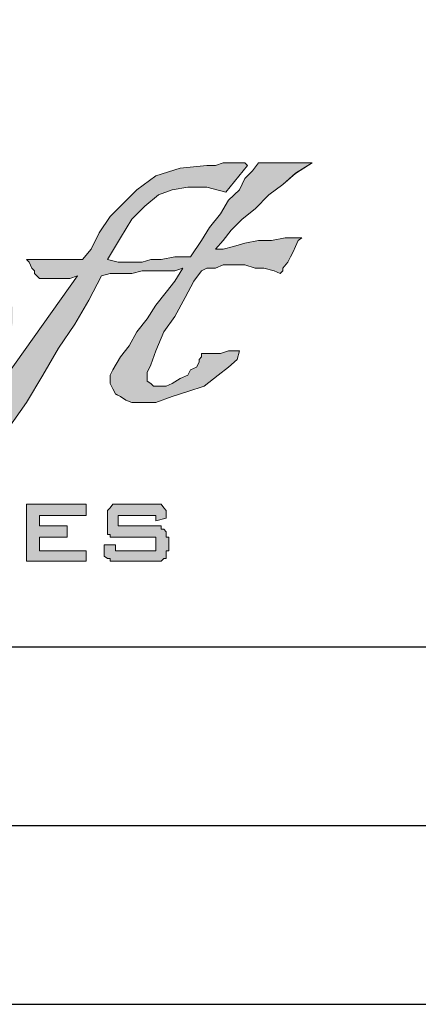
# Paper-space layout 'A4-H (Narrow)' of a CAD drawing. Header units: millimetres. Extents: x -4 to 293, y -4 to 206.
# Tile 12 of 16: x 137 to 148, y -4 to 24. Entities that reach past the tile are written whole.
import ezdxf

# ---------------------------------------------------------------- set-up
doc = ezdxf.new("R2010")
doc.units = ezdxf.units.MM
for name, color, linetype in [('Disegno1', 2, 'Continuous'), ('Tabella', 7, 'Continuous'), ('TabellaCampi', 2, 'Continuous'), ('TabellaIntestazioni', 1, 'Continuous')]:
    doc.layers.add(name, color=color, linetype=linetype)
doc.styles.get("Standard").update_dxf_attribs({"font": 'arial.ttf', "height": 3})

# ---------------------------------------------------------------- blocks, each defined once
blk = doc.blocks.new('L')
h = blk.add_hatch(color=5)
h.paths.add_polyline_path([(50.912, 9.696), (50.695, 9.334), (50.454, 9.021), (50.164, 8.659), (49.923, 8.274), (49.634, 7.912), (49.417, 7.526), (49.176, 7.213), (48.959, 6.852), (48.887, 6.707), (48.887, 6.466), (48.959, 6.321), (49.031, 6.177), (49.176, 6.104), (49.321, 6.008), (49.489, 5.935), (49.706, 5.935), (50.164, 5.935), (50.622, 6.104), (51.056, 6.249), (51.514, 6.393), (51.9, 6.707), (52.189, 6.924), (52.43, 7.141), (52.503, 7.382), (52.43, 7.382), (52.334, 7.382), (52.189, 7.382), (51.972, 7.31), (51.828, 7.31), (51.659, 7.31), (51.514, 7.31), (51.442, 7.31), (51.442, 7.213), (51.37, 7.141), (51.37, 7.068), (51.297, 6.924), (51.129, 6.852), (51.056, 6.707), (50.839, 6.61), (50.622, 6.466), (50.454, 6.393), (50.237, 6.393), (50.164, 6.393), (50.092, 6.393), (50.02, 6.466), (49.923, 6.538), (49.923, 6.707), (49.923, 6.779), (50.02, 6.996), (50.164, 7.382), (50.381, 7.912), (50.695, 8.346), (50.984, 8.876), (51.225, 9.334), (51.442, 9.624), (51.587, 9.696), (51.828, 9.696), (52.045, 9.792), (52.334, 9.792), (52.647, 9.792), (52.937, 9.696), (53.178, 9.696), (53.467, 9.624), (53.636, 9.551), (53.708, 9.624), (53.708, 9.696), (53.853, 9.865), (53.925, 10.009), (53.997, 10.154), (54.069, 10.299), (54.142, 10.467), (54.238, 10.54), (53.997, 10.54), (53.78, 10.54), (53.395, 10.467), (53.033, 10.467), (52.647, 10.395), (52.334, 10.299), (52.045, 10.226), (51.828, 10.226), (52.045, 10.467), (52.262, 10.757), (52.575, 11.07), (52.937, 11.359), (53.322, 11.745), (53.708, 12.034), (54.069, 12.348), (54.528, 12.637), (53.033, 12.637), (52.864, 12.42), (52.647, 12.203), (52.503, 11.89), (52.189, 11.6), (51.972, 11.215), (51.659, 10.829), (51.442, 10.467), (51.129, 10.009), (50.695, 10.009), (50.309, 9.937), (50.02, 9.937), (49.779, 9.865), (49.562, 9.865), (49.321, 9.865), (49.104, 9.865), (48.814, 9.937), (49.176, 10.54), (49.489, 11.07), (49.851, 11.432), (50.237, 11.745), (50.622, 11.89), (51.056, 11.962), (51.587, 11.962), (52.117, 11.817), (52.72, 12.565), (52.647, 12.637), (52.575, 12.637), (52.43, 12.637), (52.262, 12.637), (52.045, 12.637), (51.828, 12.565), (51.587, 12.565), (50.839, 12.492), (50.164, 12.275), (49.634, 11.89), (49.248, 11.504), (48.887, 11.142), (48.573, 10.684), (48.356, 10.226), (48.115, 9.937), (46.548, 9.937), (46.621, 9.865), (46.693, 9.696), (46.765, 9.624), (46.765, 9.551), (46.838, 9.479), (46.91, 9.407), (47.006, 9.407), (47.079, 9.407), (47.151, 9.407), (47.223, 9.407), (47.368, 9.407), (47.44, 9.407), (47.609, 9.407), (47.754, 9.407), (47.971, 9.479), (44.21, 4.2), (44.957, 3.597), (45.56, 4.441), (46.018, 5.188), (46.548, 5.935), (47.006, 6.707), (47.44, 7.454), (47.898, 8.129), (48.284, 8.804), (48.646, 9.479), (48.887, 9.551), (49.176, 9.551), (49.489, 9.551), (49.779, 9.624), (50.092, 9.624), (50.381, 9.624), (50.695, 9.624)])
h.paths.add_polyline_path([(46.548, 3.091), (48.212, 3.091), (48.212, 2.778), (46.91, 2.778), (46.91, 2.488), (47.681, 2.488), (47.681, 2.175), (46.91, 2.175), (46.91, 1.789), (48.212, 1.789), (48.212, 1.5), (46.548, 1.5)])
h.paths.add_polyline_path([(50.164, 2.778), (49.104, 2.778), (49.104, 2.488), (50.092, 2.488), (50.164, 2.488), (50.237, 2.488), (50.309, 2.488), (50.309, 2.392), (50.381, 2.392), (50.454, 2.32), (50.454, 2.247), (50.454, 2.175), (50.526, 2.175), (50.526, 2.103), (50.526, 1.886), (50.526, 1.789), (50.454, 1.789), (50.454, 1.717), (50.454, 1.645), (50.454, 1.572), (50.381, 1.572), (50.309, 1.5), (50.237, 1.5), (50.164, 1.5), (50.092, 1.5), (49.104, 1.5), (49.031, 1.5), (48.959, 1.5), (48.887, 1.5), (48.887, 1.572), (48.814, 1.572), (48.718, 1.645), (48.718, 1.717), (48.718, 1.789), (48.718, 1.886), (48.718, 1.958), (49.031, 1.958), (49.031, 1.789), (50.164, 1.789), (50.164, 2.175), (49.176, 2.175), (49.104, 2.175), (49.031, 2.175), (48.959, 2.175), (48.887, 2.175), (48.887, 2.247), (48.814, 2.247), (48.814, 2.32), (48.814, 2.392), (48.814, 2.488), (48.814, 2.561), (48.814, 2.705), (48.814, 2.778), (48.814, 2.85), (48.814, 2.922), (48.887, 2.995), (48.959, 3.091), (49.031, 3.091), (49.104, 3.091), (49.176, 3.091), (50.092, 3.091), (50.164, 3.091), (50.237, 3.091), (50.309, 3.091), (50.381, 2.995), (50.454, 2.922), (50.454, 2.85), (50.454, 2.778), (50.454, 2.705), (50.164, 2.633)])
h.paths.add_polyline_path([(46.163, 8.587), (46.163, 8.201), (46.09, 7.743), (45.873, 7.382), (45.488, 6.996), (45.03, 6.707), (44.596, 6.393), (43.993, 6.177), (43.294, 6.008), (42.619, 5.863), (41.944, 5.863), (41.414, 5.935), (40.811, 6.104), (40.377, 6.321), (39.992, 6.538), (39.702, 6.924), (39.534, 7.31), (39.534, 7.671), (39.702, 8.057), (39.919, 8.418), (40.209, 8.804), (40.667, 9.093), (41.197, 9.407), (41.8, 9.624), (42.475, 9.865), (43.077, 9.937), (43.752, 9.937), (44.355, 9.865), (44.885, 9.696), (45.343, 9.551), (45.705, 9.262), (46.018, 8.949)])
h.paths.add_polyline_path([(42.089, 9.262), (42.547, 9.334), (43.077, 9.334), (43.463, 9.334), (43.897, 9.19), (44.21, 9.021), (44.499, 8.876), (44.741, 8.587), (44.813, 8.346), (44.813, 8.057), (44.741, 7.743), (44.596, 7.454), (44.355, 7.213), (43.993, 6.924), (43.608, 6.779), (43.222, 6.538), (42.692, 6.466), (42.258, 6.393), (41.727, 6.393), (41.269, 6.393), (40.884, 6.538), (40.522, 6.707), (40.305, 6.852), (40.064, 7.068), (39.992, 7.382), (39.919, 7.671), (40.064, 7.984), (40.209, 8.274), (40.45, 8.515), (40.739, 8.732), (41.125, 8.949), (41.583, 9.19)], flags=16)
h.paths.add_polyline_path([(37.653, 10.082), (37.798, 10.082), (38.184, 10.082), (38.642, 10.009), (39.172, 10.009), (39.702, 9.937), (40.136, 9.865), (40.45, 9.865), (40.594, 9.792), (40.377, 9.696), (40.136, 9.624), (39.919, 9.479), (39.775, 9.407), (39.606, 9.262), (39.534, 9.19), (39.389, 9.021), (39.389, 8.949), (38.859, 9.262), (38.256, 9.407), (37.726, 9.551), (37.123, 9.551), (36.593, 9.551), (36.087, 9.479), (35.628, 9.407), (35.243, 9.262), (34.881, 9.093), (34.64, 8.949), (34.568, 8.804), (34.568, 8.659), (34.712, 8.515), (35.026, 8.346), (35.484, 8.274), (36.087, 8.274), (36.448, 8.274), (36.906, 8.274), (37.436, 8.201), (37.967, 8.201), (38.401, 8.057), (38.786, 7.816), (38.931, 7.743), (39.1, 7.526), (39.172, 7.382), (39.172, 7.141), (39.1, 7.068), (39.003, 6.996), (38.859, 6.852), (38.786, 6.779), (38.642, 6.61), (38.401, 6.538), (38.256, 6.466), (38.184, 6.393), (37.726, 6.249), (37.364, 6.177), (36.978, 6.104), (36.593, 6.008), (36.159, 6.008), (35.773, 5.935), (35.387, 6.008), (35.098, 6.008), (34.712, 6.104), (34.351, 6.177), (33.965, 6.321), (33.579, 6.466), (33.218, 6.61), (32.905, 6.779), (32.76, 6.996), (32.688, 7.141), (32.76, 7.141), (32.76, 7.213), (32.832, 7.213), (32.905, 7.31), (32.977, 7.31), (33.507, 6.924), (34.038, 6.61), (34.64, 6.466), (35.243, 6.321), (35.845, 6.321), (36.376, 6.321), (36.906, 6.393), (37.364, 6.466), (37.726, 6.61), (38.039, 6.779), (38.184, 6.996), (38.184, 7.141), (38.039, 7.31), (37.726, 7.526), (37.195, 7.599), (36.448, 7.671), (36.159, 7.743), (35.773, 7.816), (35.387, 7.912), (34.954, 8.057), (34.568, 8.201), (34.351, 8.346), (34.11, 8.659), (34.11, 8.876), (34.11, 9.093), (34.279, 9.262), (34.423, 9.407), (34.568, 9.551), (35.026, 9.792), (35.556, 9.937), (36.159, 10.009), (36.689, 10.082), (37.195, 10.082)])
h.paths.add_polyline_path([(34.881, 10.154), (34.568, 10.009), (34.351, 9.937), (34.11, 9.792), (33.893, 9.624), (33.748, 9.551), (33.579, 9.407), (33.507, 9.262), (33.435, 9.093), (33.29, 9.093), (33.146, 9.093), (32.905, 9.093), (32.76, 9.093), (32.615, 9.093), (32.374, 9.021), (32.23, 9.021), (32.013, 8.949), (31.482, 8.804), (31.024, 8.587), (30.494, 8.274), (29.964, 7.912), (29.457, 7.526), (28.999, 7.141), (28.541, 6.779), (28.252, 6.393), (28.156, 6.321), (28.011, 6.177), (27.939, 6.104), (27.794, 5.935), (27.722, 5.791), (27.553, 5.719), (27.481, 5.646), (27.481, 5.574), (27.408, 5.719), (27.408, 5.791), (27.336, 5.935), (27.264, 6.008), (27.264, 6.104), (27.191, 6.249), (27.119, 6.321), (27.119, 6.466), (27.408, 6.779), (27.722, 7.141), (28.011, 7.526), (28.252, 7.912), (28.397, 8.346), (28.614, 8.804), (28.758, 9.262), (28.999, 9.792), (30.663, 10.009), (30.494, 9.696), (30.277, 9.479), (30.06, 9.19), (29.819, 8.876), (29.602, 8.587), (29.361, 8.274), (29.144, 7.912), (28.927, 7.599), (29.144, 7.743), (29.361, 7.912), (29.602, 8.129), (29.891, 8.274), (30.205, 8.515), (30.494, 8.732), (30.735, 8.876), (30.952, 9.021), (31.169, 9.093), (31.41, 9.262), (31.627, 9.334), (31.868, 9.479), (32.085, 9.551), (32.302, 9.696), (32.543, 9.792), (32.688, 9.865), (33.146, 10.009), (33.579, 10.082), (34.038, 10.154), (34.351, 10.154), (34.64, 10.226), (34.785, 10.154)])
h.paths.add_polyline_path([(37.581, 3.091), (37.653, 3.091), (37.653, 2.995), (37.726, 2.995), (37.726, 2.922), (37.798, 2.922), (37.798, 2.85), (37.798, 2.778), (37.798, 2.705), (37.798, 1.886), (37.798, 1.789), (37.798, 1.717), (37.798, 1.645), (37.726, 1.645), (37.726, 1.572), (37.653, 1.572), (37.653, 1.5), (37.581, 1.5), (37.509, 1.5), (37.436, 1.5), (36.231, 1.5), (36.159, 1.5), (36.087, 1.5), (35.99, 1.5), (35.99, 1.572), (35.918, 1.572), (35.918, 1.645), (35.845, 1.645), (35.845, 1.717), (35.845, 1.789), (35.845, 1.886), (35.845, 2.705), (35.845, 2.778), (35.845, 2.85), (35.845, 2.922), (35.918, 2.922), (35.918, 2.995), (35.99, 2.995), (35.99, 3.091), (36.087, 3.091), (36.159, 3.091), (36.231, 3.091), (37.436, 3.091), (37.509, 3.091)])
h.paths.add_polyline_path([(38.497, 3.091), (38.859, 3.091), (38.859, 1.789), (39.992, 1.789), (39.992, 1.5), (38.497, 1.5)])
h.paths.add_polyline_path([(42.017, 2.778), (40.739, 2.778), (40.739, 1.789), (42.017, 1.789)], flags=16)
h.paths.add_polyline_path([(40.45, 2.705), (40.45, 2.778), (40.45, 2.85), (40.45, 2.922), (40.45, 2.995), (40.522, 2.995), (40.594, 3.091), (40.667, 3.091), (40.739, 3.091), (40.811, 3.091), (41.944, 3.091), (42.017, 3.091), (42.089, 3.091), (42.185, 3.091), (42.258, 3.091), (42.258, 2.995), (42.33, 2.995), (42.33, 2.922), (42.33, 2.85), (42.402, 2.85), (42.402, 2.778), (42.402, 2.705), (42.402, 1.886), (42.402, 1.789), (42.402, 1.717), (42.33, 1.717), (42.33, 1.645), (42.33, 1.572), (42.258, 1.572), (42.258, 1.5), (42.185, 1.5), (42.089, 1.5), (42.017, 1.5), (41.944, 1.5), (40.811, 1.5), (40.739, 1.5), (40.667, 1.5), (40.594, 1.5), (40.522, 1.572), (40.45, 1.572), (40.45, 1.645), (40.45, 1.717), (40.45, 1.789), (40.45, 1.886)])
h.paths.add_polyline_path([(44.499, 2.778), (43.391, 2.778), (43.391, 1.789), (44.499, 1.789), (44.499, 2.103), (43.897, 2.103), (43.897, 2.392), (44.885, 2.392), (44.885, 1.886), (44.885, 1.789), (44.885, 1.717), (44.813, 1.645), (44.813, 1.572), (44.741, 1.572), (44.741, 1.5), (44.668, 1.5), (44.596, 1.5), (44.499, 1.5), (43.391, 1.5), (43.294, 1.5), (43.222, 1.5), (43.15, 1.5), (43.077, 1.572), (43.005, 1.645), (43.005, 1.717), (43.005, 1.789), (43.005, 1.886), (43.005, 2.705), (43.005, 2.778), (43.005, 2.85), (43.005, 2.922), (43.077, 2.995), (43.15, 3.091), (43.222, 3.091), (43.294, 3.091), (43.391, 3.091), (44.499, 3.091), (44.596, 3.091), (44.668, 3.091), (44.741, 3.091), (44.741, 2.995), (44.813, 2.995), (44.813, 2.922), (44.885, 2.85), (44.885, 2.778), (44.885, 2.705), (44.499, 2.633)])
h.paths.add_polyline_path([(45.488, 3.091), (45.873, 3.091), (45.873, 1.5), (45.488, 1.5)])
h.paths.add_polyline_path([(29.747, 3.091), (29.819, 3.091), (29.891, 3.091), (29.964, 3.091), (29.964, 2.995), (30.06, 2.995), (30.06, 2.922), (30.132, 2.85), (30.132, 2.778), (30.132, 2.705), (30.132, 2.561), (29.747, 2.488), (29.747, 2.778), (28.758, 2.778), (28.758, 1.789), (29.747, 1.789), (29.747, 2.103), (30.132, 2.03), (30.132, 1.886), (30.132, 1.789), (30.132, 1.717), (30.06, 1.645), (30.06, 1.572), (29.964, 1.572), (29.964, 1.5), (29.891, 1.5), (29.819, 1.5), (29.747, 1.5), (28.758, 1.5), (28.686, 1.5), (28.614, 1.5), (28.541, 1.5), (28.469, 1.572), (28.397, 1.645), (28.397, 1.717), (28.397, 1.789), (28.397, 1.886), (28.397, 2.705), (28.397, 2.778), (28.397, 2.85), (28.397, 2.922), (28.469, 2.995), (28.541, 3.091), (28.614, 3.091), (28.686, 3.091), (28.758, 3.091)])
h.paths.add_polyline_path([(30.735, 3.091), (31.097, 3.091), (31.097, 2.488), (32.23, 2.488), (32.23, 3.091), (32.615, 3.091), (32.615, 1.5), (32.23, 1.5), (32.23, 2.175), (31.097, 2.175), (31.097, 1.5), (30.735, 1.5)])
h.paths.add_polyline_path([(33.29, 3.091), (33.579, 3.091), (34.881, 2.03), (34.881, 3.091), (35.17, 3.091), (35.17, 1.5), (34.954, 1.5), (33.676, 2.561), (33.676, 1.5), (33.29, 1.5)])
h.paths.add_polyline_path([(37.436, 2.778), (36.231, 2.778), (36.231, 1.789), (37.436, 1.789)], flags=16)
h.paths.add_polyline_path([(27.481, 9.021), (27.191, 9.334), (26.806, 9.551), (26.275, 9.696), (25.673, 9.865), (25.07, 9.865), (24.395, 9.865), (23.72, 9.696), (23.045, 9.551), (22.443, 9.334), (21.912, 9.021), (21.551, 8.659), (21.237, 8.346), (21.02, 7.984), (20.948, 7.599), (21.02, 7.213), (21.165, 6.852), (21.551, 6.538), (21.912, 6.321), (22.443, 6.177), (22.973, 6.008), (23.648, 6.008), (24.323, 6.008), (24.998, 6.104), (25.239, 6.177), (25.456, 6.249), (25.769, 6.393), (26.058, 6.466), (26.275, 6.61), (26.589, 6.707), (26.806, 6.852), (27.047, 6.924), (25.842, 7.141), (25.673, 6.996), (25.456, 6.852), (25.167, 6.707), (24.853, 6.61), (24.178, 6.466), (23.431, 6.466), (23.045, 6.466), (22.756, 6.538), (22.443, 6.61), (22.153, 6.779), (21.84, 6.924), (21.695, 7.141), (21.551, 7.454), (21.454, 7.743), (27.481, 7.599), (27.553, 7.743), (27.649, 7.912), (27.722, 7.984), (27.722, 8.129), (27.722, 8.274), (27.722, 8.418), (27.722, 8.587), (27.722, 8.659)])
h.paths.add_polyline_path([(22.901, 8.949), (23.262, 9.021), (23.648, 9.093), (23.865, 9.19), (24.251, 9.262), (24.636, 9.262), (25.07, 9.262), (25.6, 9.19), (26.058, 9.093), (26.372, 8.876), (26.516, 8.732), (26.589, 8.587), (26.589, 8.418), (26.589, 8.201), (21.454, 7.984), (21.623, 8.201), (21.84, 8.418), (22.226, 8.659), (22.515, 8.804)], flags=16)
h.paths.add_polyline_path([(20.707, 15.506), (21.84, 15.12), (22.973, 14.758), (23.865, 14.373), (24.636, 14.083), (25.239, 13.698), (25.673, 13.408), (26.058, 13.095), (26.203, 12.806), (26.275, 12.565), (26.203, 12.348), (26.058, 12.107), (25.769, 11.89), (25.383, 11.673), (24.323, 11.359), (22.973, 11.07), (21.31, 10.829), (19.429, 10.684), (17.404, 10.612), (15.283, 10.612), (13.114, 10.684), (10.92, 10.829), (8.823, 10.998), (6.774, 11.287), (8.437, 12.806), (8.823, 12.565), (9.257, 12.275), (9.787, 12.034), (10.317, 11.89), (11.595, 11.6), (12.873, 11.287), (14.319, 11.215), (15.813, 11.142), (17.236, 11.142), (18.682, 11.215), (20.032, 11.359), (21.237, 11.6), (22.298, 11.89), (23.118, 12.203), (23.431, 12.42), (23.648, 12.565), (23.793, 12.806), (23.865, 13.023), (23.865, 13.24), (23.793, 13.481), (23.576, 13.698), (23.359, 13.915), (22.756, 14.3), (21.985, 14.614), (21.02, 14.831), (19.887, 15.048), (18.61, 15.289), (17.236, 15.433), (15.813, 15.506), (14.222, 15.506), (12.728, 15.433), (11.137, 15.361), (9.57, 15.12), (7.979, 14.903), (6.557, 14.517), (5.11, 14.011), (4.435, 13.77), (3.833, 13.481), (3.23, 13.095), (2.628, 12.806), (0, 13.553), (2.025, 14.228), (4.002, 14.831), (5.882, 15.216), (7.762, 15.578), (9.498, 15.819), (11.137, 15.964), (12.728, 16.108), (14.15, 16.108), (15.597, 16.108), (16.874, 16.036), (18.007, 15.891), (19.044, 15.819)])
h.paths.add_polyline_path([(20.707, 9.696), (21.02, 9.865), (21.237, 10.009), (21.551, 10.154), (21.768, 10.154), (21.985, 10.154), (22.153, 10.154), (22.298, 10.154), (22.37, 10.154), (22.443, 10.154), (22.587, 10.082), (22.828, 10.009), (23.045, 9.865), (22.443, 9.792), (21.84, 9.551), (21.237, 9.334), (20.635, 8.949), (20.104, 8.587), (19.646, 8.201), (19.285, 7.912), (18.971, 7.671), (16.729, 5.646), (16.633, 5.646), (16.633, 5.719), (16.561, 5.719), (16.488, 5.719), (16.416, 5.791), (16.344, 5.791), (16.271, 5.863), (16.344, 6.008), (16.488, 6.249), (16.561, 6.466), (16.633, 6.707), (16.802, 6.924), (16.874, 7.068), (16.946, 7.31), (17.019, 7.454), (17.091, 7.671), (17.236, 7.912), (17.332, 8.129), (17.404, 8.274), (17.549, 8.515), (17.621, 8.732), (17.694, 8.949), (17.838, 9.19), (17.766, 9.093), (17.694, 9.021), (17.549, 8.949), (17.477, 8.876), (17.332, 8.804), (17.163, 8.732), (16.946, 8.587), (16.802, 8.515), (16.633, 8.346), (16.416, 8.274), (16.271, 8.129), (16.127, 7.984), (15.886, 7.816), (15.741, 7.743), (15.597, 7.599), (15.524, 7.526), (15.283, 7.382), (15.066, 7.141), (14.922, 6.996), (14.68, 6.852), (14.536, 6.61), (14.391, 6.393), (14.222, 6.177), (14.078, 5.935), (14.078, 5.863), (14.006, 5.863), (14.006, 5.791), (13.933, 5.719), (13.861, 5.574), (13.789, 5.646), (13.716, 5.719), (13.62, 5.719), (13.548, 5.791), (13.475, 5.791), (13.403, 5.863), (13.258, 5.863), (13.186, 5.863), (13.331, 6.104), (13.403, 6.321), (13.548, 6.538), (13.716, 6.779), (13.789, 6.996), (13.933, 7.141), (14.006, 7.382), (14.078, 7.599), (14.15, 7.816), (14.319, 8.057), (14.391, 8.274), (14.464, 8.515), (14.608, 8.732), (14.753, 9.021), (14.825, 9.262), (14.994, 9.479), (15.138, 9.551), (15.355, 9.551), (15.597, 9.624), (15.813, 9.696), (15.958, 9.792), (16.199, 9.792), (16.416, 9.865), (16.633, 9.937), (16.416, 9.696), (16.271, 9.479), (16.127, 9.19), (15.886, 8.949), (15.741, 8.659), (15.524, 8.346), (15.283, 7.912), (14.922, 7.454), (15.138, 7.526), (15.283, 7.671), (15.524, 7.816), (15.669, 7.984), (15.886, 8.129), (16.127, 8.274), (16.271, 8.418), (16.488, 8.587), (16.633, 8.732), (16.874, 8.804), (17.091, 9.021), (17.332, 9.19), (17.621, 9.334), (17.838, 9.479), (18.079, 9.624), (18.369, 9.792), (18.441, 9.792), (18.537, 9.792), (18.682, 9.792), (18.754, 9.792), (18.827, 9.792), (18.971, 9.792), (19.044, 9.792), (19.14, 9.792), (18.971, 9.479), (18.754, 9.19), (18.537, 8.876), (18.296, 8.515), (18.079, 8.057), (17.766, 7.599), (17.477, 7.068), (17.163, 6.538), (17.694, 6.924), (18.224, 7.454), (18.827, 7.984), (19.429, 8.659), (20.104, 9.19)])
h.paths.add_polyline_path([(12.342, 9.696), (12.8, 9.479), (13.186, 9.262), (13.475, 8.949), (13.62, 8.587), (13.62, 8.129), (13.548, 7.743), (13.331, 7.382), (12.945, 6.996), (12.511, 6.707), (11.981, 6.393), (11.45, 6.177), (10.775, 5.935), (10.1, 5.863), (9.425, 5.863), (8.823, 5.935), (8.292, 6.104), (7.834, 6.321), (7.449, 6.538), (7.159, 6.852), (7.015, 7.213), (7.015, 7.671), (7.159, 8.057), (7.376, 8.418), (7.69, 8.804), (8.124, 9.093), (8.654, 9.407), (9.257, 9.624), (9.859, 9.792), (10.534, 9.937), (11.233, 9.937), (11.836, 9.865)])
h.paths.add_polyline_path([(21.695, 2.561), (21.623, 2.633), (21.551, 2.705), (21.454, 2.705), (21.454, 2.778), (21.382, 2.778), (21.31, 2.778), (21.237, 2.778), (21.165, 2.778), (20.49, 2.778), (20.49, 1.789), (21.02, 1.789), (21.093, 1.789), (21.165, 1.789), (21.237, 1.789), (21.31, 1.789), (21.382, 1.886), (21.454, 1.886), (21.551, 1.886), (21.623, 1.958), (21.623, 2.03), (21.695, 2.103), (21.695, 2.175), (21.695, 2.247), (21.695, 2.32), (21.695, 2.392), (21.695, 2.488)], flags=16)
h.paths.add_polyline_path([(21.165, 3.091), (21.31, 3.091), (21.382, 3.091), (21.454, 3.091), (21.551, 2.995), (21.623, 2.995), (21.695, 2.922), (21.768, 2.922), (21.84, 2.85), (21.912, 2.85), (21.912, 2.778), (21.985, 2.705), (21.985, 2.633), (22.057, 2.561), (22.057, 2.488), (22.057, 2.392), (22.057, 2.32), (22.057, 2.175), (22.057, 2.103), (22.057, 2.03), (21.985, 1.958), (21.985, 1.886), (21.912, 1.789), (21.912, 1.717), (21.84, 1.717), (21.768, 1.645), (21.695, 1.572), (21.623, 1.572), (21.551, 1.572), (21.382, 1.5), (21.31, 1.5), (21.165, 1.5), (21.093, 1.5), (20.104, 1.5), (20.104, 3.091)])
h.paths.add_polyline_path([(24.636, 3.091), (23.72, 3.091), (23.72, 3.453), (25.914, 3.453), (25.914, 3.091), (25.07, 3.091), (25.07, 1.5), (24.636, 1.5)])
h.paths.add_polyline_path([(26.203, 3.091), (27.866, 3.091), (27.866, 2.778), (26.589, 2.778), (26.589, 2.488), (27.336, 2.488), (27.336, 2.175), (26.589, 2.175), (26.589, 1.789), (27.866, 1.789), (27.866, 1.5), (26.203, 1.5)])
h.paths.add_polyline_path([(13.114, 3.091), (13.331, 3.091), (14.608, 2.03), (14.608, 3.091), (14.994, 3.091), (14.994, 1.5), (14.68, 1.5), (13.403, 2.561), (13.403, 1.5), (13.114, 1.5)])
h.paths.add_polyline_path([(16.946, 2.778), (15.958, 2.778), (15.958, 1.789), (16.946, 1.789), (16.946, 2.103), (17.332, 2.03), (17.332, 1.886), (17.332, 1.789), (17.332, 1.717), (17.332, 1.645), (17.236, 1.572), (17.163, 1.5), (17.091, 1.5), (17.019, 1.5), (16.946, 1.5), (15.958, 1.5), (15.886, 1.5), (15.813, 1.5), (15.741, 1.5), (15.741, 1.572), (15.669, 1.572), (15.669, 1.645), (15.597, 1.717), (15.597, 1.789), (15.597, 1.886), (15.597, 2.705), (15.597, 2.778), (15.597, 2.85), (15.669, 2.922), (15.669, 2.995), (15.741, 2.995), (15.741, 3.091), (15.813, 3.091), (15.886, 3.091), (15.958, 3.091), (16.946, 3.091), (17.019, 3.091), (17.091, 3.091), (17.163, 3.091), (17.236, 2.995), (17.332, 2.922), (17.332, 2.85), (17.332, 2.778), (17.332, 2.705), (17.332, 2.561), (16.946, 2.488)])
h.paths.add_polyline_path([(17.935, 3.091), (19.574, 3.091), (19.574, 2.778), (18.296, 2.778), (18.296, 2.488), (19.044, 2.488), (19.044, 2.175), (18.296, 2.175), (18.296, 1.789), (19.574, 1.789), (19.574, 1.5), (17.935, 1.5)])
h.paths.add_polyline_path([(12.27, 8.274), (12.27, 8.057), (12.198, 7.743), (12.053, 7.454), (11.836, 7.141), (11.45, 6.924), (11.065, 6.707), (10.703, 6.538), (10.173, 6.393), (9.642, 6.321), (9.184, 6.321), (8.726, 6.393), (8.365, 6.466), (7.979, 6.61), (7.762, 6.852), (7.521, 7.068), (7.449, 7.382), (7.376, 7.671), (7.449, 7.984), (7.69, 8.201), (7.907, 8.515), (8.22, 8.732), (8.582, 8.949), (9.04, 9.093), (9.57, 9.262), (10.028, 9.334), (10.534, 9.334), (10.92, 9.262), (11.378, 9.19), (11.667, 9.021), (11.981, 8.804), (12.198, 8.587)], flags=16)
h.paths.add_polyline_path([(10.703, 13.408), (9.859, 13.167), (2.194, 4.899), (4.749, 6.008)])
h.paths.add_polyline_path([(4.291, 3.453), (4.677, 3.453), (5.81, 1.5), (5.279, 1.5), (5.038, 1.958), (3.905, 1.958), (3.688, 1.5), (3.23, 1.5)])
h.paths.add_polyline_path([(7.69, 2.561), (7.617, 2.633), (7.617, 2.705), (7.521, 2.705), (7.449, 2.778), (7.376, 2.778), (7.304, 2.778), (7.232, 2.778), (7.159, 2.778), (6.557, 2.778), (6.557, 1.789), (7.015, 1.789), (7.087, 1.789), (7.159, 1.789), (7.232, 1.789), (7.304, 1.789), (7.376, 1.886), (7.449, 1.886), (7.521, 1.886), (7.617, 1.958), (7.69, 2.03), (7.69, 2.103), (7.69, 2.175), (7.69, 2.247), (7.69, 2.32), (7.69, 2.392), (7.69, 2.488)], flags=16)
h.paths.add_polyline_path([(6.171, 3.091), (7.159, 3.091), (7.304, 3.091), (7.376, 3.091), (7.449, 3.091), (7.521, 2.995), (7.69, 2.995), (7.762, 2.922), (7.834, 2.85), (7.907, 2.85), (7.979, 2.778), (7.979, 2.705), (8.051, 2.633), (8.051, 2.561), (8.051, 2.488), (8.051, 2.392), (8.051, 2.32), (8.051, 2.175), (8.051, 2.103), (8.051, 2.03), (8.051, 1.958), (7.979, 1.886), (7.979, 1.789), (7.907, 1.717), (7.834, 1.717), (7.762, 1.645), (7.69, 1.572), (7.617, 1.572), (7.521, 1.572), (7.449, 1.5), (7.304, 1.5), (7.232, 1.5), (7.087, 1.5), (6.171, 1.5)])
h.paths.add_polyline_path([(8.365, 3.091), (8.823, 3.091), (9.425, 1.958), (10.1, 3.091), (10.462, 3.091), (9.57, 1.5), (9.329, 1.5)])
h.paths.add_polyline_path([(11.45, 3.091), (11.74, 3.091), (12.656, 1.5), (12.27, 1.5), (12.053, 1.886), (11.065, 1.886), (10.848, 1.5), (10.534, 1.5)])
h.paths.add_polyline_path([(11.233, 2.103), (11.908, 2.103), (11.595, 2.778)], flags=16)
h.paths.add_polyline_path([(4.074, 2.247), (4.893, 2.247), (4.435, 3.091)], flags=16)
at = {"layer": 'Tabella', "color": 7, "lineweight": 0}
for p, q in [((50.839, 12.492), (50.164, 12.275)), ((51.587, 12.565), (50.839, 12.492)), ((51.828, 12.565), (51.587, 12.565)), ((52.045, 12.637), (51.828, 12.565)), ((52.262, 12.637), (52.045, 12.637)), ((52.117, 11.817), (52.72, 12.565)), ((52.43, 12.637), (52.262, 12.637)), ((52.575, 12.637), (52.43, 12.637)), ((52.647, 12.637), (52.575, 12.637)), ((52.72, 12.565), (52.647, 12.637)), ((52.864, 12.42), (52.647, 12.203)), ((53.033, 12.637), (52.864, 12.42)), ((54.528, 12.637), (53.033, 12.637)), ((54.069, 12.348), (54.528, 12.637)), ((50.164, 12.275), (49.634, 11.89)), ((52.647, 12.203), (52.503, 11.89)), ((53.708, 12.034), (54.069, 12.348)), ((49.634, 11.89), (49.248, 11.504)), ((50.237, 11.745), (50.622, 11.89)), ((50.622, 11.89), (51.056, 11.962)), ((51.056, 11.962), (51.587, 11.962)), ((51.587, 11.962), (52.117, 11.817)), ((52.503, 11.89), (52.189, 11.6)), ((53.322, 11.745), (53.708, 12.034)), ((49.851, 11.432), (50.237, 11.745)), ((52.189, 11.6), (51.972, 11.215)), ((52.937, 11.359), (53.322, 11.745)), ((49.248, 11.504), (48.887, 11.142)), ((49.489, 11.07), (49.851, 11.432)), ((52.575, 11.07), (52.937, 11.359)), ((48.887, 11.142), (48.573, 10.684)), ((49.176, 10.54), (49.489, 11.07)), ((51.972, 11.215), (51.659, 10.829)), ((52.262, 10.757), (52.575, 11.07)), ((51.659, 10.829), (51.442, 10.467)), ((52.045, 10.467), (52.262, 10.757)), ((48.573, 10.684), (48.356, 10.226)), ((48.814, 9.937), (49.176, 10.54)), ((51.442, 10.467), (51.129, 10.009)), ((51.828, 10.226), (52.045, 10.467)), ((53.033, 10.467), (52.647, 10.395)), ((53.395, 10.467), (53.033, 10.467)), ((53.78, 10.54), (53.395, 10.467)), ((53.997, 10.54), (53.78, 10.54)), ((54.238, 10.54), (53.997, 10.54)), ((54.069, 10.299), (54.142, 10.467)), ((54.142, 10.467), (54.238, 10.54)), ((48.356, 10.226), (48.115, 9.937)), ((52.045, 10.226), (51.828, 10.226)), ((52.334, 10.299), (52.045, 10.226)), ((52.647, 10.395), (52.334, 10.299)), ((53.997, 10.154), (54.069, 10.299)), ((46.548, 9.937), (46.621, 9.865)), ((48.115, 9.937), (46.548, 9.937)), ((49.104, 9.865), (48.814, 9.937)), ((50.02, 9.937), (49.779, 9.865)), ((50.309, 9.937), (50.02, 9.937)), ((50.695, 10.009), (50.309, 9.937)), ((51.129, 10.009), (50.695, 10.009)), ((53.853, 9.865), (53.925, 10.009)), ((53.925, 10.009), (53.997, 10.154)), ((46.621, 9.865), (46.693, 9.696)), ((46.693, 9.696), (46.765, 9.624)), ((49.321, 9.865), (49.104, 9.865)), ((49.562, 9.865), (49.321, 9.865)), ((49.779, 9.865), (49.562, 9.865)), ((50.695, 9.624), (50.912, 9.696)), ((50.912, 9.696), (50.695, 9.334)), ((50.912, 9.696), (50.912, 9.696)), ((51.442, 9.624), (51.587, 9.696)), ((51.587, 9.696), (51.828, 9.696)), ((51.828, 9.696), (52.045, 9.792)), ((52.045, 9.792), (52.334, 9.792)), ((52.334, 9.792), (52.647, 9.792)), ((52.647, 9.792), (52.937, 9.696)), ((52.937, 9.696), (53.178, 9.696)), ((53.178, 9.696), (53.467, 9.624)), ((53.708, 9.696), (53.853, 9.865)), ((53.708, 9.624), (53.708, 9.696)), ((47.971, 9.479), (44.21, 4.2)), ((46.765, 9.624), (46.765, 9.551)), ((46.765, 9.551), (46.838, 9.479)), ((46.838, 9.479), (46.91, 9.407)), ((46.91, 9.407), (47.006, 9.407)), ((47.006, 9.407), (47.079, 9.407)), ((47.079, 9.407), (47.151, 9.407)), ((47.151, 9.407), (47.223, 9.407)), ((47.223, 9.407), (47.368, 9.407)), ((47.368, 9.407), (47.44, 9.407)), ((47.44, 9.407), (47.609, 9.407)), ((47.609, 9.407), (47.754, 9.407)), ((47.754, 9.407), (47.971, 9.479)), ((48.284, 8.804), (48.646, 9.479)), ((48.646, 9.479), (48.887, 9.551)), ((48.887, 9.551), (49.176, 9.551)), ((49.176, 9.551), (49.489, 9.551)), ((49.489, 9.551), (49.779, 9.624)), ((49.779, 9.624), (50.092, 9.624)), ((50.092, 9.624), (50.381, 9.624)), ((50.381, 9.624), (50.695, 9.624)), ((51.225, 9.334), (51.442, 9.624)), ((53.467, 9.624), (53.636, 9.551)), ((53.636, 9.551), (53.708, 9.624)), ((50.695, 9.334), (50.454, 9.021)), ((50.984, 8.876), (51.225, 9.334)), ((50.454, 9.021), (50.164, 8.659)), ((50.695, 8.346), (50.984, 8.876)), ((47.898, 8.129), (48.284, 8.804)), ((50.164, 8.659), (49.923, 8.274)), ((49.923, 8.274), (49.634, 7.912)), ((50.381, 7.912), (50.695, 8.346)), ((47.44, 7.454), (47.898, 8.129)), ((49.634, 7.912), (49.417, 7.526)), ((50.164, 7.382), (50.381, 7.912)), ((47.006, 6.707), (47.44, 7.454)), ((49.417, 7.526), (49.176, 7.213)), ((49.176, 7.213), (48.959, 6.852)), ((50.02, 6.996), (50.164, 7.382)), ((51.442, 7.213), (51.37, 7.141)), ((51.442, 7.31), (51.442, 7.213)), ((51.514, 7.31), (51.442, 7.31)), ((51.659, 7.31), (51.514, 7.31)), ((51.828, 7.31), (51.659, 7.31)), ((51.972, 7.31), (51.828, 7.31)), ((52.189, 7.382), (51.972, 7.31)), ((52.334, 7.382), (52.189, 7.382)), ((52.43, 7.382), (52.334, 7.382)), ((52.503, 7.382), (52.43, 7.382)), ((52.43, 7.141), (52.503, 7.382)), ((49.923, 6.779), (50.02, 6.996)), ((51.297, 6.924), (51.129, 6.852)), ((51.37, 7.068), (51.297, 6.924)), ((51.37, 7.141), (51.37, 7.068)), ((51.9, 6.707), (52.189, 6.924)), ((52.189, 6.924), (52.43, 7.141)), ((46.548, 5.935), (47.006, 6.707)), ((48.959, 6.852), (48.887, 6.707)), ((48.887, 6.707), (48.887, 6.466)), ((49.923, 6.707), (49.923, 6.779)), ((49.923, 6.538), (49.923, 6.707)), ((50.839, 6.61), (50.622, 6.466)), ((51.056, 6.707), (50.839, 6.61)), ((51.129, 6.852), (51.056, 6.707)), ((51.514, 6.393), (51.9, 6.707)), ((48.887, 6.466), (48.959, 6.321)), ((50.02, 6.466), (49.923, 6.538)), ((50.092, 6.393), (50.02, 6.466)), ((50.164, 6.393), (50.092, 6.393)), ((50.237, 6.393), (50.164, 6.393)), ((50.454, 6.393), (50.237, 6.393)), ((50.622, 6.466), (50.454, 6.393)), ((51.056, 6.249), (51.514, 6.393)), ((48.959, 6.321), (49.031, 6.177)), ((49.031, 6.177), (49.176, 6.104)), ((49.176, 6.104), (49.321, 6.008)), ((50.164, 5.935), (50.622, 6.104)), ((50.622, 6.104), (51.056, 6.249)), ((46.018, 5.188), (46.548, 5.935)), ((49.321, 6.008), (49.489, 5.935)), ((49.489, 5.935), (49.706, 5.935)), ((49.706, 5.935), (50.164, 5.935)), ((46.548, 3.091), (48.212, 3.091)), ((46.548, 1.5), (46.548, 3.091)), ((48.212, 3.091), (48.212, 2.778)), ((48.887, 2.995), (48.959, 3.091)), ((48.959, 3.091), (49.031, 3.091)), ((49.031, 3.091), (49.104, 3.091)), ((49.104, 3.091), (49.176, 3.091)), ((49.176, 3.091), (50.092, 3.091)), ((50.092, 3.091), (50.164, 3.091)), ((50.164, 3.091), (50.237, 3.091)), ((50.237, 3.091), (50.309, 3.091)), ((50.309, 3.091), (50.381, 2.995)), ((46.91, 2.778), (46.91, 2.488)), ((48.212, 2.778), (46.91, 2.778)), ((48.814, 2.922), (48.887, 2.995)), ((48.814, 2.85), (48.814, 2.922)), ((48.814, 2.778), (48.814, 2.85)), ((48.814, 2.705), (48.814, 2.778)), ((49.104, 2.778), (49.104, 2.488)), ((50.164, 2.778), (49.104, 2.778)), ((50.164, 2.778), (50.164, 2.778)), ((50.164, 2.633), (50.164, 2.778)), ((50.381, 2.995), (50.454, 2.922)), ((50.454, 2.922), (50.454, 2.85)), ((50.454, 2.85), (50.454, 2.778)), ((50.454, 2.778), (50.454, 2.705)), ((46.91, 2.488), (47.681, 2.488)), ((47.681, 2.488), (47.681, 2.175)), ((48.814, 2.561), (48.814, 2.705)), ((48.814, 2.488), (48.814, 2.561)), ((48.814, 2.392), (48.814, 2.488)), ((49.104, 2.488), (50.092, 2.488)), ((50.092, 2.488), (50.164, 2.488)), ((50.454, 2.705), (50.164, 2.633)), ((50.164, 2.488), (50.237, 2.488)), ((50.237, 2.488), (50.309, 2.488)), ((50.309, 2.488), (50.309, 2.392)), ((48.814, 2.32), (48.814, 2.392)), ((48.814, 2.247), (48.814, 2.32)), ((48.887, 2.247), (48.814, 2.247)), ((48.887, 2.175), (48.887, 2.247)), ((50.309, 2.392), (50.381, 2.392)), ((50.381, 2.392), (50.454, 2.32)), ((50.454, 2.32), (50.454, 2.247)), ((50.454, 2.247), (50.454, 2.175)), ((46.91, 2.175), (46.91, 1.789)), ((47.681, 2.175), (46.91, 2.175)), ((48.718, 1.958), (49.031, 1.958)), ((48.718, 1.886), (48.718, 1.958)), ((48.959, 2.175), (48.887, 2.175)), ((49.031, 2.175), (48.959, 2.175)), ((49.104, 2.175), (49.031, 2.175)), ((49.031, 1.958), (49.031, 1.789)), ((49.176, 2.175), (49.104, 2.175)), ((50.164, 2.175), (49.176, 2.175)), ((50.164, 1.789), (50.164, 2.175)), ((50.454, 2.175), (50.526, 2.175)), ((50.526, 2.175), (50.526, 2.103)), ((50.526, 2.103), (50.526, 1.886)), ((46.91, 1.789), (48.212, 1.789)), ((48.212, 1.789), (48.212, 1.5)), ((48.718, 1.789), (48.718, 1.886)), ((48.718, 1.717), (48.718, 1.789)), ((48.718, 1.645), (48.718, 1.717)), ((49.031, 1.789), (50.164, 1.789)), ((50.454, 1.789), (50.454, 1.717)), ((50.526, 1.789), (50.454, 1.789)), ((50.454, 1.717), (50.454, 1.645)), ((50.526, 1.886), (50.526, 1.789)), ((46.548, 1.5), (46.548, 1.5)), ((48.212, 1.5), (46.548, 1.5)), ((48.814, 1.572), (48.718, 1.645)), ((48.887, 1.572), (48.814, 1.572)), ((48.887, 1.5), (48.887, 1.572)), ((48.959, 1.5), (48.887, 1.5)), ((49.031, 1.5), (48.959, 1.5)), ((49.104, 1.5), (49.031, 1.5)), ((50.092, 1.5), (49.104, 1.5)), ((50.164, 1.5), (50.092, 1.5)), ((50.237, 1.5), (50.164, 1.5)), ((50.309, 1.5), (50.237, 1.5)), ((50.381, 1.572), (50.309, 1.5)), ((50.454, 1.572), (50.381, 1.572)), ((50.454, 1.645), (50.454, 1.572))]:
    blk.add_line(p, q, dxfattribs=at)
blk = doc.blocks.new('powersoft')
at = {"layer": 'Tabella', "color": 7, "lineweight": 0}
for p, q in [((-129.955, 13.529), (-130.172, 13.456)), ((-129.738, 13.529), (-129.955, 13.529)), ((-129.57, 13.529), (-129.738, 13.529)), ((-129.425, 13.529), (-129.57, 13.529)), ((-129.353, 13.529), (-129.425, 13.529)), ((-129.28, 13.456), (-129.353, 13.529)), ((-128.967, 13.529), (-129.136, 13.312)), ((-127.472, 13.529), (-128.967, 13.529)), ((-127.931, 13.239), (-127.472, 13.529)), ((-131.161, 13.384), (-131.836, 13.167)), ((-130.413, 13.456), (-131.161, 13.384)), ((-130.172, 13.456), (-130.413, 13.456)), ((-129.883, 12.709), (-129.28, 13.456)), ((-129.136, 13.312), (-129.353, 13.095)), ((-128.292, 12.926), (-127.931, 13.239)), ((-131.836, 13.167), (-132.366, 12.781)), ((-129.353, 13.095), (-129.497, 12.781)), ((-132.366, 12.781), (-132.752, 12.396)), ((-131.763, 12.637), (-131.378, 12.781)), ((-131.378, 12.781), (-130.944, 12.854)), ((-130.944, 12.854), (-130.413, 12.854)), ((-130.413, 12.854), (-129.883, 12.709)), ((-129.497, 12.781), (-129.811, 12.492)), ((-128.678, 12.637), (-128.292, 12.926)), ((-132.752, 12.396), (-133.113, 12.034)), ((-132.149, 12.323), (-131.763, 12.637)), ((-129.811, 12.492), (-130.028, 12.107)), ((-129.063, 12.251), (-128.678, 12.637)), ((-132.511, 11.962), (-132.149, 12.323)), ((-129.425, 11.962), (-129.063, 12.251)), ((-133.113, 12.034), (-133.427, 11.576)), ((-132.824, 11.432), (-132.511, 11.962)), ((-130.028, 12.107), (-130.341, 11.721)), ((-129.738, 11.648), (-129.425, 11.962)), ((-133.427, 11.576), (-133.644, 11.118)), ((-130.341, 11.721), (-130.558, 11.359)), ((-129.955, 11.359), (-129.738, 11.648)), ((-133.186, 10.829), (-132.824, 11.432)), ((-130.558, 11.359), (-130.871, 10.901)), ((-130.172, 11.118), (-129.955, 11.359)), ((-128.967, 11.359), (-129.353, 11.287)), ((-128.605, 11.359), (-128.967, 11.359)), ((-128.22, 11.432), (-128.605, 11.359)), ((-128.003, 11.432), (-128.22, 11.432)), ((-127.762, 11.432), (-128.003, 11.432)), ((-127.931, 11.19), (-127.858, 11.359)), ((-127.858, 11.359), (-127.762, 11.432)), ((-133.644, 11.118), (-133.885, 10.829)), ((-129.955, 11.118), (-130.172, 11.118)), ((-129.666, 11.19), (-129.955, 11.118)), ((-129.353, 11.287), (-129.666, 11.19)), ((-128.075, 10.901), (-128.003, 11.046)), ((-128.003, 11.046), (-127.931, 11.19)), ((-135.452, 10.829), (-135.379, 10.757)), ((-133.885, 10.829), (-135.452, 10.829)), ((-135.379, 10.757), (-135.307, 10.588)), ((-132.896, 10.757), (-133.186, 10.829)), ((-132.679, 10.757), (-132.896, 10.757)), ((-132.438, 10.757), (-132.679, 10.757)), ((-132.221, 10.757), (-132.438, 10.757)), ((-131.98, 10.829), (-132.221, 10.757)), ((-131.691, 10.829), (-131.98, 10.829)), ((-131.305, 10.901), (-131.691, 10.829)), ((-130.871, 10.901), (-131.305, 10.901)), ((-128.292, 10.588), (-128.147, 10.757)), ((-128.147, 10.757), (-128.075, 10.901)), ((-135.307, 10.588), (-135.235, 10.516)), ((-135.235, 10.516), (-135.235, 10.443)), ((-132.511, 10.443), (-132.221, 10.516)), ((-132.221, 10.516), (-131.908, 10.516)), ((-131.908, 10.516), (-131.619, 10.516)), ((-131.619, 10.516), (-131.305, 10.516)), ((-131.305, 10.516), (-131.088, 10.588)), ((-131.088, 10.588), (-131.305, 10.226)), ((-131.088, 10.588), (-131.088, 10.588)), ((-130.775, 10.226), (-130.558, 10.516)), ((-130.558, 10.516), (-130.413, 10.588)), ((-130.413, 10.588), (-130.172, 10.588)), ((-130.172, 10.588), (-129.955, 10.684)), ((-129.955, 10.684), (-129.666, 10.684)), ((-129.666, 10.684), (-129.353, 10.684)), ((-129.353, 10.684), (-129.063, 10.588)), ((-129.063, 10.588), (-128.822, 10.588)), ((-128.822, 10.588), (-128.533, 10.516)), ((-128.533, 10.516), (-128.364, 10.443)), ((-128.364, 10.443), (-128.292, 10.516)), ((-128.292, 10.516), (-128.292, 10.588)), ((-134.029, 10.371), (-137.79, 5.092)), ((-135.235, 10.443), (-135.162, 10.371)), ((-135.162, 10.371), (-135.09, 10.299)), ((-135.09, 10.299), (-134.994, 10.299)), ((-134.994, 10.299), (-134.921, 10.299)), ((-134.921, 10.299), (-134.849, 10.299)), ((-134.849, 10.299), (-134.777, 10.299)), ((-134.777, 10.299), (-134.632, 10.299)), ((-134.632, 10.299), (-134.56, 10.299)), ((-134.56, 10.299), (-134.391, 10.299)), ((-134.391, 10.299), (-134.246, 10.299)), ((-134.246, 10.299), (-134.029, 10.371)), ((-133.716, 9.696), (-133.354, 10.371)), ((-133.354, 10.371), (-133.113, 10.443)), ((-133.113, 10.443), (-132.824, 10.443)), ((-132.824, 10.443), (-132.511, 10.443)), ((-131.305, 10.226), (-131.546, 9.913)), ((-131.016, 9.768), (-130.775, 10.226)), ((-134.102, 9.021), (-133.716, 9.696)), ((-131.546, 9.913), (-131.836, 9.551)), ((-131.305, 9.238), (-131.016, 9.768)), ((-131.836, 9.551), (-132.077, 9.166)), ((-132.077, 9.166), (-132.366, 8.804)), ((-131.619, 8.804), (-131.305, 9.238)), ((-134.56, 8.346), (-134.102, 9.021)), ((-132.366, 8.804), (-132.583, 8.418)), ((-131.836, 8.274), (-131.619, 8.804)), ((-134.994, 7.599), (-134.56, 8.346)), ((-132.583, 8.418), (-132.824, 8.105)), ((-131.98, 7.888), (-131.836, 8.274)), ((-129.811, 8.274), (-130.028, 8.201)), ((-129.666, 8.274), (-129.811, 8.274)), ((-129.57, 8.274), (-129.666, 8.274)), ((-129.497, 8.274), (-129.57, 8.274)), ((-129.57, 8.033), (-129.497, 8.274)), ((-132.824, 8.105), (-133.041, 7.743)), ((-130.558, 8.105), (-130.63, 8.033)), ((-130.63, 8.033), (-130.63, 7.96)), ((-130.558, 8.201), (-130.558, 8.105)), ((-130.486, 8.201), (-130.558, 8.201)), ((-130.341, 8.201), (-130.486, 8.201)), ((-130.172, 8.201), (-130.341, 8.201)), ((-130.028, 8.201), (-130.172, 8.201)), ((-129.811, 7.816), (-129.57, 8.033)), ((-133.041, 7.743), (-133.113, 7.599)), ((-132.077, 7.671), (-131.98, 7.888)), ((-130.871, 7.743), (-130.944, 7.599)), ((-130.703, 7.816), (-130.871, 7.743)), ((-130.63, 7.96), (-130.703, 7.816)), ((-130.1, 7.599), (-129.811, 7.816)), ((-135.452, 6.827), (-134.994, 7.599)), ((-133.113, 7.599), (-133.113, 7.358)), ((-132.077, 7.599), (-132.077, 7.671)), ((-132.077, 7.43), (-132.077, 7.599)), ((-131.161, 7.502), (-131.378, 7.358)), ((-130.944, 7.599), (-131.161, 7.502)), ((-130.486, 7.285), (-130.1, 7.599)), ((-133.113, 7.358), (-133.041, 7.213)), ((-133.041, 7.213), (-132.969, 7.068)), ((-131.98, 7.358), (-132.077, 7.43)), ((-131.908, 7.285), (-131.98, 7.358)), ((-131.836, 7.285), (-131.908, 7.285)), ((-131.763, 7.285), (-131.836, 7.285)), ((-131.546, 7.285), (-131.763, 7.285)), ((-131.378, 7.358), (-131.546, 7.285)), ((-130.944, 7.141), (-130.486, 7.285)), ((-132.969, 7.068), (-132.824, 6.996)), ((-132.824, 6.996), (-132.679, 6.9)), ((-132.679, 6.9), (-132.511, 6.827)), ((-131.836, 6.827), (-131.378, 6.996)), ((-131.378, 6.996), (-130.944, 7.141)), ((-135.982, 6.08), (-135.452, 6.827)), ((-132.511, 6.827), (-132.294, 6.827)), ((-132.294, 6.827), (-131.836, 6.827)), ((-135.452, 3.983), (-133.788, 3.983)), ((-135.452, 2.392), (-135.452, 3.983)), ((-133.788, 3.983), (-133.788, 3.669)), ((-133.186, 3.814), (-133.113, 3.886)), ((-133.113, 3.886), (-133.041, 3.983)), ((-133.041, 3.983), (-132.969, 3.983)), ((-132.969, 3.983), (-132.896, 3.983)), ((-132.896, 3.983), (-132.824, 3.983)), ((-132.824, 3.983), (-131.908, 3.983)), ((-131.908, 3.983), (-131.836, 3.983)), ((-131.836, 3.983), (-131.763, 3.983)), ((-131.763, 3.983), (-131.691, 3.983)), ((-131.691, 3.983), (-131.619, 3.886)), ((-131.619, 3.886), (-131.546, 3.814)), ((-135.09, 3.669), (-135.09, 3.38)), ((-133.788, 3.669), (-135.09, 3.669)), ((-133.186, 3.742), (-133.186, 3.814)), ((-133.186, 3.669), (-133.186, 3.742)), ((-133.186, 3.597), (-133.186, 3.669)), ((-133.186, 3.452), (-133.186, 3.597)), ((-132.896, 3.669), (-132.896, 3.38)), ((-131.836, 3.669), (-132.896, 3.669)), ((-131.836, 3.669), (-131.836, 3.669)), ((-131.836, 3.525), (-131.836, 3.669)), ((-131.546, 3.597), (-131.836, 3.525)), ((-131.546, 3.814), (-131.546, 3.742)), ((-131.546, 3.742), (-131.546, 3.669)), ((-131.546, 3.669), (-131.546, 3.597)), ((-135.09, 3.38), (-134.319, 3.38)), ((-134.319, 3.38), (-134.319, 3.067)), ((-133.186, 3.38), (-133.186, 3.452)), ((-133.186, 3.284), (-133.186, 3.38)), ((-132.896, 3.38), (-131.908, 3.38)), ((-131.908, 3.38), (-131.836, 3.38)), ((-131.836, 3.38), (-131.763, 3.38)), ((-131.763, 3.38), (-131.691, 3.38)), ((-131.691, 3.38), (-131.691, 3.284)), ((-135.09, 3.067), (-135.09, 2.681)), ((-134.319, 3.067), (-135.09, 3.067)), ((-133.186, 3.211), (-133.186, 3.284)), ((-133.186, 3.139), (-133.186, 3.211)), ((-133.113, 3.139), (-133.186, 3.139)), ((-133.113, 3.067), (-133.113, 3.139)), ((-133.041, 3.067), (-133.113, 3.067)), ((-132.969, 3.067), (-133.041, 3.067)), ((-132.896, 3.067), (-132.969, 3.067)), ((-132.824, 3.067), (-132.896, 3.067)), ((-131.836, 3.067), (-132.824, 3.067)), ((-131.836, 2.681), (-131.836, 3.067)), ((-131.691, 3.284), (-131.619, 3.284)), ((-131.619, 3.284), (-131.546, 3.211)), ((-131.546, 3.211), (-131.546, 3.139)), ((-131.546, 3.139), (-131.546, 3.067)), ((-131.546, 3.067), (-131.474, 3.067)), ((-131.474, 3.067), (-131.474, 2.994)), ((-133.282, 2.85), (-132.969, 2.85)), ((-133.282, 2.778), (-133.282, 2.85)), ((-133.282, 2.681), (-133.282, 2.778)), ((-132.969, 2.85), (-132.969, 2.681)), ((-131.474, 2.994), (-131.474, 2.778)), ((-131.474, 2.778), (-131.474, 2.681)), ((-135.09, 2.681), (-133.788, 2.681)), ((-133.788, 2.681), (-133.788, 2.392)), ((-133.282, 2.609), (-133.282, 2.681)), ((-133.282, 2.536), (-133.282, 2.609)), ((-133.186, 2.464), (-133.282, 2.536)), ((-132.969, 2.681), (-131.836, 2.681)), ((-131.546, 2.681), (-131.546, 2.609)), ((-131.474, 2.681), (-131.546, 2.681)), ((-131.546, 2.609), (-131.546, 2.536)), ((-131.546, 2.536), (-131.546, 2.464)), ((-135.452, 2.392), (-135.452, 2.392)), ((-133.788, 2.392), (-135.452, 2.392)), ((-133.113, 2.464), (-133.186, 2.464)), ((-133.113, 2.392), (-133.113, 2.464)), ((-133.041, 2.392), (-133.113, 2.392)), ((-132.969, 2.392), (-133.041, 2.392)), ((-132.896, 2.392), (-132.969, 2.392)), ((-131.908, 2.392), (-132.896, 2.392)), ((-131.836, 2.392), (-131.908, 2.392)), ((-131.763, 2.392), (-131.836, 2.392)), ((-131.691, 2.392), (-131.763, 2.392)), ((-131.619, 2.464), (-131.691, 2.392)), ((-131.546, 2.464), (-131.619, 2.464))]:
    blk.add_line(p, q, dxfattribs=at)
blk = doc.blocks.new('A4-H (Narrow)')
at = {"layer": 'Tabella'}
blk.add_lwpolyline([(297, 0), (297, 210), (0, 210), (0, 0)], close=True, dxfattribs=at)
at = {"layer": 'Tabella', "color": 1}
blk.add_lwpolyline([(282, 5), (282, 205), (5, 205), (5, 5)], close=True, dxfattribs=at)
at = {"layer": 'Tabella', "color": 6}
blk.add_lwpolyline([(277, 10), (277, 200), (10, 200), (10, 10)], close=True, dxfattribs=at)
at = {"layer": 'TabellaIntestazioni', "color": 2}
for name, p in [('L', (95, 10.892)), ('powersoft', (277, 10))]:
    blk.add_blockref(name, p, dxfattribs=at)
at = {"layer": 'TabellaCampi', "oblique": 0.2618}
for tag, p in [('TITOLO', (87.284, 62.914)), ('PROJET', (197.284, 62.914)), ('FILE_NAME', (87.205, 54.914)), ('RELEASE', (197.284, 54.914)), ('CODICE', (237.284, 54.914)), ('MATERIALE', (87.284, 46.914)), ('TRATTAMENTO', (197.284, 46.914)), ('COLORE', (87.284, 38.914)), ('ENGINEER', (157.284, 38.914)), ('DESIGNER', (197.284, 38.914)), ('APPROVED_BY', (237.284, 38.914)), ('TOLLERANZE', (223.837, 32.125)), ('SHEET', (97.242, 30.914)), ('OF', (109.626, 30.914)), ('DATA', (122.284, 30.914)), ('SCALA', (157.284, 30.914))]:
    blk.add_attdef(tag, p, '', height=2.5, dxfattribs=at)

psp = doc.layouts.new('A4-H (Narrow)')

# ---------------------------------------------------------------- block references
at = {"layer": 'Disegno1'}
psp.add_blockref('A4-H (Narrow)', (-4, -4), dxfattribs=at)

doc.saveas('drawing.dxf')
